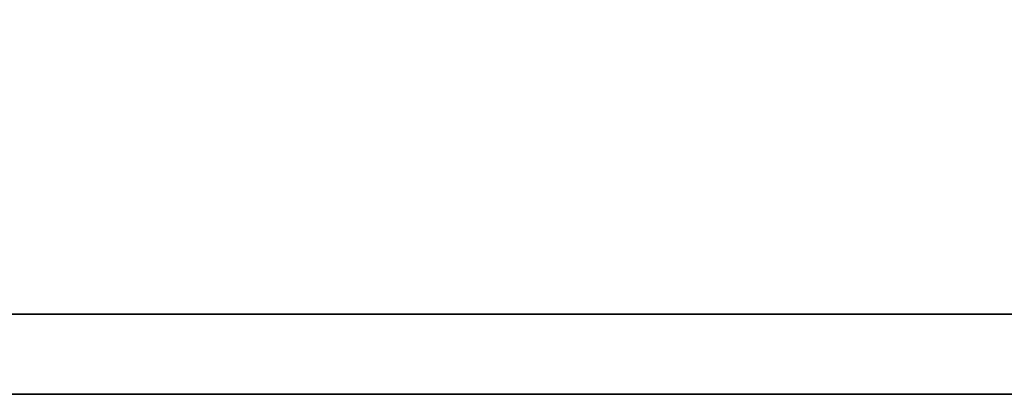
# Model space of a CAD drawing. Header units: millimetres. Extents: x 21 to 280, y -116 to 66.
# Tile 83 of 98: x 221.415 to 222.604, y 6.659 to 7.111. Entities that reach past the tile are written whole.
import ezdxf

# ---------------------------------------------------------------- set-up
doc = ezdxf.new("R2010")
doc.units = ezdxf.units.MM
doc.header["$LTSCALE"] = 0.15
doc.layers.add('DIM', color=4, linetype='CONTINUOUS')
doc.layers.add('layer 1', color=7, linetype='CONTINUOUS')

# ---------------------------------------------------------------- blocks, each defined once
blk = doc.blocks.new('TBI MOTION logo(完整正式版)')
at = {"layer": 'layer 1', "color": 22, "lineweight": 35}
blk.add_open_spline([(75.90875, -9.47875), (75.90875, -9.47875), (75.90875, -12.28625), (75.90875, -12.28625), (75.90875, -12.28625), (75.90875, -12.28625), (75.90875, -12.47875), (75.90875, -12.47875), (75.90875, -12.47875), (75.90875, -12.47875), (75.71625, -12.47875), (75.71625, -12.47875), (75.71625, -12.47875), (75.71625, -12.47875), (-88.32875, -12.47875), (-88.32875, -12.47875), (-88.32875, -12.47875), (-88.32875, -12.47875), (-88.32875, -13.29375), (-88.32875, -13.29375), (-88.32875, -13.29375), (-88.32875, -13.29375), (82.89125, -13.29375), (82.89125, -13.29375), (82.89125, -13.29375), (82.89125, -13.29375), (75.90875, -9.47875), (75.90875, -9.47875)], degree=3, knots=[0, 0, 0, 0, 0.14285714, 0.14285714, 0.14285714, 0.14285715, 0.28571429, 0.28571429, 0.28571429, 0.2857143, 0.42857143, 0.42857143, 0.42857143, 0.42857144, 0.57142857, 0.57142857, 0.57142857, 0.57142858, 0.71428571, 0.71428571, 0.71428571, 0.71428572, 0.85714286, 0.85714286, 0.85714286, 0.85714287, 1, 1, 1, 1], dxfattribs=at)

msp = doc.modelspace()

# ---------------------------------------------------------------- block references
at = {"layer": 'DIM', "color": 0, "xscale": 0.1185822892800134, "yscale": 0.1185822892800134, "zscale": 0.1185822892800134}
msp.add_blockref('TBI MOTION logo(完整正式版)', (219.772, 8.2355), dxfattribs=at)

doc.saveas('drawing.dxf')
